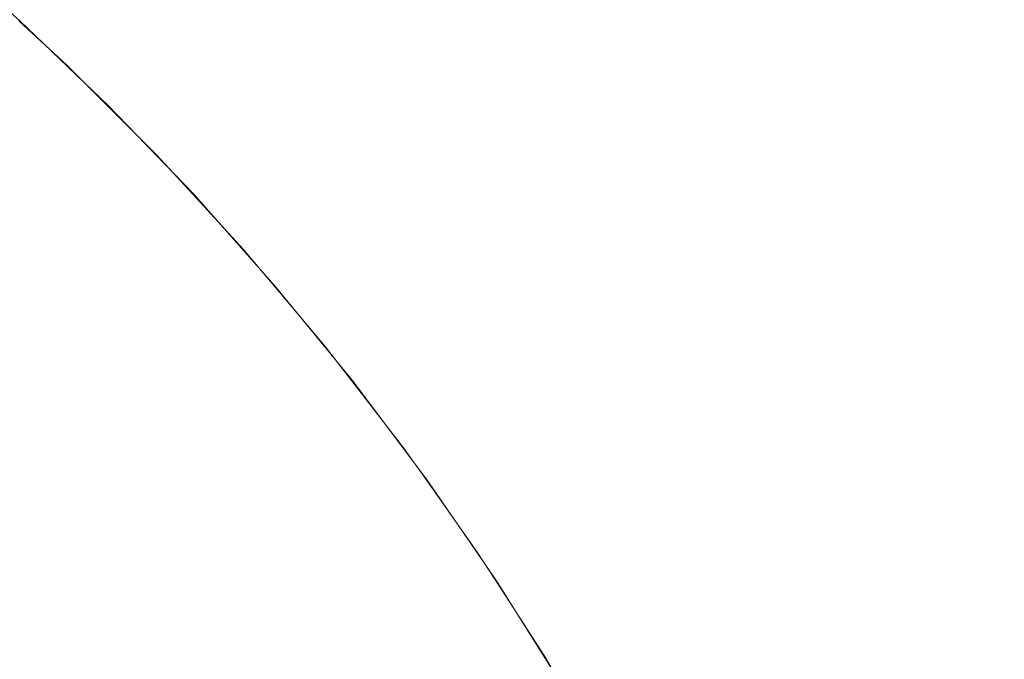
# Model space of a CAD drawing. Header units: centimetres. Extents: x -26 to 27.3, y -25.3 to -23.5.
# Tile 95 of 200: x -8.123 to -8.0903, y -23.5075 to -23.4862. Entities that reach past the tile are written whole.
import ezdxf

# ---------------------------------------------------------------- set-up
doc = ezdxf.new("R2010")
doc.units = ezdxf.units.CM
doc.header["$LTSCALE"] = 2.54
doc.layers.add('Lucido design-1', color=7, linetype='Continuous')

# ---------------------------------------------------------------- blocks, each defined once
blk = doc.blocks.new('Gruppo-4-1')
at = {"color": 7, "linetype": 'Continuous', "lineweight": 9}
for points, invisible_edges in [([(-8.126077, -23.483529, -349.782667), (-8.125955, -23.483529, -349.776919), (-8.122895, -23.486228, -349.777049), (-8.123014, -23.486228, -349.782667)], 7), ([(-8.125955, -23.483529, -349.776919), (-8.125589, -23.483529, -349.771181), (-8.122537, -23.486228, -349.771441), (-8.122895, -23.486228, -349.777049)], 15), ([(-8.125589, -23.483529, -349.771181), (-8.12498, -23.483529, -349.765465), (-8.121942, -23.486228, -349.765854), (-8.122537, -23.486228, -349.771441)], 15), ([(-8.12498, -23.483529, -349.765465), (-8.124129, -23.483529, -349.759779), (-8.12111, -23.486228, -349.760297), (-8.121942, -23.486228, -349.765854)], 15), ([(-8.124129, -23.483529, -349.759779), (-8.123038, -23.483529, -349.754134), (-8.120043, -23.486228, -349.75478), (-8.12111, -23.486228, -349.760297)], 15), ([(-8.123038, -23.483529, -349.754134), (-8.121707, -23.483529, -349.748541), (-8.118743, -23.486228, -349.749313), (-8.120043, -23.486228, -349.75478)], 15), ([(-8.121707, -23.483529, -349.748541), (-8.120141, -23.483529, -349.74301), (-8.117212, -23.486228, -349.743907), (-8.118743, -23.486228, -349.749313)], 15), ([(-8.120141, -23.483529, -349.74301), (-8.118341, -23.483529, -349.737549), (-8.115453, -23.486228, -349.73857), (-8.117212, -23.486228, -349.743907)], 15), ([(-8.118341, -23.483529, -349.737549), (-8.116311, -23.483529, -349.732171), (-8.113469, -23.486228, -349.733313), (-8.115453, -23.486228, -349.73857)], 15), ([(-8.116311, -23.483529, -349.732171), (-8.114055, -23.483529, -349.726883), (-8.111264, -23.486228, -349.728145), (-8.113469, -23.486228, -349.733313)], 15), ([(-8.114055, -23.483529, -349.726883), (-8.111576, -23.483529, -349.721695), (-8.108841, -23.486228, -349.723075), (-8.111264, -23.486228, -349.728145)], 15), ([(-8.111576, -23.483529, -349.721695), (-8.10888, -23.483529, -349.716618), (-8.106205, -23.486228, -349.718112), (-8.108841, -23.486228, -349.723075)], 15), ([(-8.10888, -23.483529, -349.716618), (-8.10597, -23.483529, -349.71166), (-8.103361, -23.486228, -349.713266), (-8.106205, -23.486228, -349.718112)], 15), ([(-8.10597, -23.483529, -349.71166), (-8.102852, -23.483529, -349.706829), (-8.100314, -23.486228, -349.708545), (-8.103361, -23.486228, -349.713266)], 15), ([(-8.102852, -23.483529, -349.706829), (-8.099533, -23.483529, -349.702135), (-8.09707, -23.486228, -349.703957), (-8.100314, -23.486228, -349.708545)], 15), ([(-8.099533, -23.483529, -349.702135), (-8.096017, -23.483529, -349.697587), (-8.093633, -23.486228, -349.699511), (-8.09707, -23.486228, -349.703957)], 15), ([(-8.096017, -23.483529, -349.697587), (-8.092311, -23.483529, -349.693191), (-8.090011, -23.486228, -349.695215), (-8.093633, -23.486228, -349.699511)], 15), ([(-8.092311, -23.483529, -349.693191), (-8.088422, -23.483529, -349.688957), (-8.08621, -23.486228, -349.691077), (-8.090011, -23.486228, -349.695215)], 15), ([(-8.124642, -23.484892, -349.987027), (-8.121519, -23.487761, -349.987027), (-8.121703, -23.487953, -349.991159), (-8.124818, -23.485092, -349.991159)], 15), ([(-8.123029, -23.486245, -349.982667), (-8.121453, -23.487692, -349.982667), (-8.121519, -23.487761, -349.987027), (-8.124642, -23.484892, -349.987027)], 14), ([(-8.124818, -23.485092, -349.991159), (-8.121703, -23.487953, -349.991159), (-8.122005, -23.488268, -349.995273), (-8.125107, -23.48542, -349.995273)], 15), ([(-8.125107, -23.48542, -349.995273), (-8.122005, -23.488268, -349.995273), (-8.122424, -23.488706, -349.999363), (-8.125507, -23.485874, -349.999363)], 15), ([(-8.125507, -23.485874, -349.999363), (-8.122424, -23.488706, -349.999363), (-8.12296, -23.489264, -350.00342), (-8.126018, -23.486455, -350.00342)], 15), ([(27.209353, -23.489063, -349.31207), (27.209353, -23.486161, -349.315108), (-25.890647, -23.486161, -349.315108), (-25.890647, -23.489063, -349.31207)], 10), ([(-8.121453, -23.487692, -349.982667), (-8.123029, -23.486245, -349.982667), (-8.123014, -23.486228, -349.782667)], 10), ([(-8.123014, -23.486228, -349.782667), (-8.120066, -23.489048, -349.782667), (-8.121453, -23.487692, -349.982667)], 10), ([(-8.123014, -23.486228, -349.782667), (-8.122895, -23.486228, -349.777049), (-8.119949, -23.489048, -349.777174), (-8.120066, -23.489048, -349.782667)], 7), ([(-8.122895, -23.486228, -349.777049), (-8.122537, -23.486228, -349.771441), (-8.1196, -23.489048, -349.771691), (-8.119949, -23.489048, -349.777174)], 15), ([(-8.122537, -23.486228, -349.771441), (-8.121942, -23.486228, -349.765854), (-8.119018, -23.489048, -349.766228), (-8.1196, -23.489048, -349.771691)], 15), ([(-8.121942, -23.486228, -349.765854), (-8.12111, -23.486228, -349.760297), (-8.118204, -23.489048, -349.760795), (-8.119018, -23.489048, -349.766228)], 15), ([(-8.12111, -23.486228, -349.760297), (-8.120043, -23.486228, -349.75478), (-8.117161, -23.489048, -349.755401), (-8.118204, -23.489048, -349.760795)], 15), ([(-8.120043, -23.486228, -349.75478), (-8.118743, -23.486228, -349.749313), (-8.11589, -23.489048, -349.750056), (-8.117161, -23.489048, -349.755401)], 15), ([(-8.118743, -23.486228, -349.749313), (-8.117212, -23.486228, -349.743907), (-8.114393, -23.489048, -349.74477), (-8.11589, -23.489048, -349.750056)], 15), ([(-8.117212, -23.486228, -349.743907), (-8.115453, -23.486228, -349.73857), (-8.112673, -23.489048, -349.739552), (-8.114393, -23.489048, -349.74477)], 15), ([(-8.115453, -23.486228, -349.73857), (-8.113469, -23.486228, -349.733313), (-8.110733, -23.489048, -349.734412), (-8.112673, -23.489048, -349.739552)], 15), ([(-8.113469, -23.486228, -349.733313), (-8.111264, -23.486228, -349.728145), (-8.108577, -23.489048, -349.729359), (-8.110733, -23.489048, -349.734412)], 15), ([(-8.111264, -23.486228, -349.728145), (-8.108841, -23.486228, -349.723075), (-8.106209, -23.489048, -349.724402), (-8.108577, -23.489048, -349.729359)], 15), ([(-8.108841, -23.486228, -349.723075), (-8.106205, -23.486228, -349.718112), (-8.103632, -23.489048, -349.71955), (-8.106209, -23.489048, -349.724402)], 15), ([(-8.106205, -23.486228, -349.718112), (-8.103361, -23.486228, -349.713266), (-8.100851, -23.489048, -349.714811), (-8.103632, -23.489048, -349.71955)], 15), ([(-8.103361, -23.486228, -349.713266), (-8.100314, -23.486228, -349.708545), (-8.097872, -23.489048, -349.710195), (-8.100851, -23.489048, -349.714811)], 15), ([(-8.100314, -23.486228, -349.708545), (-8.09707, -23.486228, -349.703957), (-8.0947, -23.489048, -349.70571), (-8.097872, -23.489048, -349.710195)], 15), ([(-8.09707, -23.486228, -349.703957), (-8.093633, -23.486228, -349.699511), (-8.09134, -23.489048, -349.701363), (-8.0947, -23.489048, -349.70571)], 15), ([(-8.093633, -23.486228, -349.699511), (-8.090011, -23.486228, -349.695215), (-8.087798, -23.489048, -349.697163), (-8.09134, -23.489048, -349.701363)], 15), ([(-8.126018, -23.486455, -350.00342), (-8.12296, -23.489264, -350.00342), (-8.12361, -23.489943, -350.007438), (-8.126639, -23.48716, -350.007438)], 15), ([(-8.121703, -23.487953, -349.991159), (-8.118712, -23.490944, -349.991159), (-8.119027, -23.491246, -349.995273), (-8.122005, -23.488268, -349.995273)], 15), ([(-8.121519, -23.487761, -349.987027), (-8.11852, -23.49076, -349.987027), (-8.118712, -23.490944, -349.991159), (-8.121703, -23.487953, -349.991159)], 15), ([(-8.121519, -23.487761, -349.987027), (-8.121453, -23.487692, -349.982667), (-8.120082, -23.489064, -349.982667)], 9), ([(-8.120082, -23.489064, -349.982667), (-8.118451, -23.490694, -349.982667), (-8.11852, -23.49076, -349.987027), (-8.121519, -23.487761, -349.987027)], 14), ([(-8.120066, -23.489048, -349.782667), (-8.120082, -23.489064, -349.982667), (-8.121453, -23.487692, -349.982667)], 9), ([(-8.122005, -23.488268, -349.995273), (-8.119027, -23.491246, -349.995273), (-8.119465, -23.491665, -349.999363), (-8.122424, -23.488706, -349.999363)], 15), ([(-8.122424, -23.488706, -349.999363), (-8.119465, -23.491665, -349.999363), (-8.120023, -23.492201, -350.00342), (-8.12296, -23.489264, -350.00342)], 15), ([(-25.890647, -23.489063, -349.31207), (-25.890647, -23.48918, -349.311958), (27.209353, -23.48918, -349.311958), (27.209353, -23.489063, -349.31207)], 10), ([(27.209353, -23.492106, -349.309144), (27.209353, -23.48918, -349.311958), (-25.890647, -23.48918, -349.311958), (-25.890647, -23.492106, -349.309144)], 10), ([(-8.12296, -23.489264, -350.00342), (-8.120023, -23.492201, -350.00342), (-8.120702, -23.492851, -350.007438), (-8.12361, -23.489943, -350.007438)], 15), ([(-8.118451, -23.490694, -349.982667), (-8.120082, -23.489064, -349.982667), (-8.120066, -23.489048, -349.782667)], 10), ([(-8.120066, -23.489048, -349.782667), (-8.117238, -23.491983, -349.782667), (-8.118451, -23.490694, -349.982667)], 10), ([(-8.120066, -23.489048, -349.782667), (-8.119949, -23.489048, -349.777174), (-8.117124, -23.491983, -349.777294), (-8.117238, -23.491983, -349.782667)], 7), ([(-8.119949, -23.489048, -349.777174), (-8.1196, -23.489048, -349.771691), (-8.116782, -23.491983, -349.771931), (-8.117124, -23.491983, -349.777294)], 15), ([(-8.1196, -23.489048, -349.771691), (-8.119018, -23.489048, -349.766228), (-8.116213, -23.491983, -349.766587), (-8.116782, -23.491983, -349.771931)], 15), ([(-8.119018, -23.489048, -349.766228), (-8.118204, -23.489048, -349.760795), (-8.115417, -23.491983, -349.761273), (-8.116213, -23.491983, -349.766587)], 15), ([(-8.118204, -23.489048, -349.760795), (-8.117161, -23.489048, -349.755401), (-8.114397, -23.491983, -349.755997), (-8.115417, -23.491983, -349.761273)], 15), ([(-8.117161, -23.489048, -349.755401), (-8.11589, -23.489048, -349.750056), (-8.113153, -23.491983, -349.750768), (-8.114397, -23.491983, -349.755997)], 15), ([(-8.11589, -23.489048, -349.750056), (-8.114393, -23.489048, -349.74477), (-8.111689, -23.491983, -349.745598), (-8.113153, -23.491983, -349.750768)], 15), ([(-8.114393, -23.489048, -349.74477), (-8.112673, -23.489048, -349.739552), (-8.110007, -23.491983, -349.740494), (-8.111689, -23.491983, -349.745598)], 15), ([(-8.112673, -23.489048, -349.739552), (-8.110733, -23.489048, -349.734412), (-8.10811, -23.491983, -349.735466), (-8.110007, -23.491983, -349.740494)], 15), ([(-8.110733, -23.489048, -349.734412), (-8.108577, -23.489048, -349.729359), (-8.106, -23.491983, -349.730524), (-8.10811, -23.491983, -349.735466)], 15), ([(-8.108577, -23.489048, -349.729359), (-8.106209, -23.489048, -349.724402), (-8.103684, -23.491983, -349.725675), (-8.106, -23.491983, -349.730524)], 15), ([(-8.106209, -23.489048, -349.724402), (-8.103632, -23.489048, -349.71955), (-8.101163, -23.491983, -349.720929), (-8.103684, -23.491983, -349.725675)], 15), ([(-8.103632, -23.489048, -349.71955), (-8.100851, -23.489048, -349.714811), (-8.098443, -23.491983, -349.716294), (-8.101163, -23.491983, -349.720929)], 15), ([(-8.100851, -23.489048, -349.714811), (-8.097872, -23.489048, -349.710195), (-8.095529, -23.491983, -349.711779), (-8.098443, -23.491983, -349.716294)], 15), ([(-8.097872, -23.489048, -349.710195), (-8.0947, -23.489048, -349.70571), (-8.092426, -23.491983, -349.707391), (-8.095529, -23.491983, -349.711779)], 15), ([(-8.0947, -23.489048, -349.70571), (-8.09134, -23.489048, -349.701363), (-8.089139, -23.491983, -349.70314), (-8.092426, -23.491983, -349.707391)], 15), ([(-8.09134, -23.489048, -349.701363), (-8.087798, -23.489048, -349.697163), (-8.085675, -23.491983, -349.699031), (-8.089139, -23.491983, -349.70314)], 15), ([(-8.12361, -23.489943, -350.007438), (-8.120702, -23.492851, -350.007438), (-8.121498, -23.493614, -350.011411), (-8.124373, -23.490739, -350.011411)], 15), ([(-8.124373, -23.490739, -350.011411), (-8.121498, -23.493614, -350.011411), (-8.122412, -23.49449, -350.015332), (-8.125249, -23.491653, -350.015332)], 15), ([(-8.118712, -23.490944, -349.991159), (-8.115851, -23.494059, -349.991159), (-8.116179, -23.494348, -349.995273), (-8.119027, -23.491246, -349.995273)], 15), ([(-8.11852, -23.49076, -349.987027), (-8.115651, -23.493883, -349.987027), (-8.115851, -23.494059, -349.991159), (-8.118712, -23.490944, -349.991159)], 15), ([(-8.11852, -23.49076, -349.987027), (-8.118451, -23.490694, -349.982667), (-8.117254, -23.491997, -349.982667)], 9), ([(-8.117254, -23.491997, -349.982667), (-8.11558, -23.493821, -349.982667), (-8.115651, -23.493883, -349.987027), (-8.11852, -23.49076, -349.987027)], 14), ([(-8.117238, -23.491983, -349.782667), (-8.117254, -23.491997, -349.982667), (-8.118451, -23.490694, -349.982667)], 9), ([(-8.119027, -23.491246, -349.995273), (-8.116179, -23.494348, -349.995273), (-8.116633, -23.494748, -349.999363), (-8.119465, -23.491665, -349.999363)], 15), ([(-8.125249, -23.491653, -350.015332), (-8.122412, -23.49449, -350.015332), (-8.12344, -23.495475, -350.019194), (-8.126234, -23.492681, -350.019194)], 15), ([(-8.119465, -23.491665, -349.999363), (-8.116633, -23.494748, -349.999363), (-8.117214, -23.495259, -350.00342), (-8.120023, -23.492201, -350.00342)], 15), ([(-25.890647, -23.492106, -349.309144), (-25.890647, -23.492333, -349.308943), (27.209353, -23.492333, -349.308943), (27.209353, -23.492106, -349.309144)], 10), ([(-8.120023, -23.492201, -350.00342), (-8.117214, -23.495259, -350.00342), (-8.117919, -23.49588, -350.007438), (-8.120702, -23.492851, -350.007438)], 15), ([(-8.11558, -23.493821, -349.982667), (-8.117254, -23.491997, -349.982667), (-8.117238, -23.491983, -349.782667)], 10), ([(-8.117238, -23.491983, -349.782667), (-8.114535, -23.495027, -349.782667), (-8.11558, -23.493821, -349.982667)], 10), ([(-8.117238, -23.491983, -349.782667), (-8.117124, -23.491983, -349.777294), (-8.114423, -23.495027, -349.777409), (-8.114535, -23.495027, -349.782667)], 7), ([(-8.117124, -23.491983, -349.777294), (-8.116782, -23.491983, -349.771931), (-8.114088, -23.495027, -349.77216), (-8.114423, -23.495027, -349.777409)], 15), ([(-8.116782, -23.491983, -349.771931), (-8.116213, -23.491983, -349.766587), (-8.113531, -23.495027, -349.766931), (-8.114088, -23.495027, -349.77216)], 15), ([(-8.116213, -23.491983, -349.766587), (-8.115417, -23.491983, -349.761273), (-8.112753, -23.495027, -349.76173), (-8.113531, -23.495027, -349.766931)], 15), ([(-8.115417, -23.491983, -349.761273), (-8.114397, -23.491983, -349.755997), (-8.111754, -23.495027, -349.756566), (-8.112753, -23.495027, -349.76173)], 15), ([(-8.114397, -23.491983, -349.755997), (-8.113153, -23.491983, -349.750768), (-8.110537, -23.495027, -349.75145), (-8.111754, -23.495027, -349.756566)], 15), ([(-8.113153, -23.491983, -349.750768), (-8.111689, -23.491983, -349.745598), (-8.109104, -23.495027, -349.746389), (-8.110537, -23.495027, -349.75145)], 15), ([(-8.111689, -23.491983, -349.745598), (-8.110007, -23.491983, -349.740494), (-8.107458, -23.495027, -349.741395), (-8.109104, -23.495027, -349.746389)], 15), ([(-8.110007, -23.491983, -349.740494), (-8.10811, -23.491983, -349.735466), (-8.105601, -23.495027, -349.736474), (-8.107458, -23.495027, -349.741395)], 15), ([(-8.10811, -23.491983, -349.735466), (-8.106, -23.491983, -349.730524), (-8.103537, -23.495027, -349.731637), (-8.105601, -23.495027, -349.736474)], 15), ([(-8.106, -23.491983, -349.730524), (-8.103684, -23.491983, -349.725675), (-8.10127, -23.495027, -349.726892), (-8.103537, -23.495027, -349.731637)], 15), ([(-8.103684, -23.491983, -349.725675), (-8.101163, -23.491983, -349.720929), (-8.098803, -23.495027, -349.722247), (-8.10127, -23.495027, -349.726892)], 15), ([(-8.101163, -23.491983, -349.720929), (-8.098443, -23.491983, -349.716294), (-8.096141, -23.495027, -349.717711), (-8.098803, -23.495027, -349.722247)], 15), ([(-8.098443, -23.491983, -349.716294), (-8.095529, -23.491983, -349.711779), (-8.093289, -23.495027, -349.713293), (-8.096141, -23.495027, -349.717711)], 15), ([(-8.095529, -23.491983, -349.711779), (-8.092426, -23.491983, -349.707391), (-8.090252, -23.495027, -349.708999), (-8.093289, -23.495027, -349.713293)], 15), ([(-8.092426, -23.491983, -349.707391), (-8.089139, -23.491983, -349.70314), (-8.087036, -23.495027, -349.704838), (-8.090252, -23.495027, -349.708999)], 15), ([(27.209353, -23.495274, -349.306345), (27.209353, -23.492333, -349.308943), (-25.890647, -23.492333, -349.308943), (-25.890647, -23.495274, -349.306345)], 10), ([(-8.120702, -23.492851, -350.007438), (-8.117919, -23.49588, -350.007438), (-8.118748, -23.496609, -350.011411), (-8.121498, -23.493614, -350.011411)], 15), ([(-8.121498, -23.493614, -350.011411), (-8.118748, -23.496609, -350.011411), (-8.119698, -23.497445, -350.015332), (-8.122412, -23.49449, -350.015332)], 15), ([(-8.115651, -23.493883, -349.987027), (-8.112917, -23.497126, -349.987027), (-8.113124, -23.497293, -349.991159), (-8.115851, -23.494059, -349.991159)], 15), ([(-8.115651, -23.493883, -349.987027), (-8.11558, -23.493821, -349.982667), (-8.114551, -23.495041, -349.982667)], 9), ([(-8.114551, -23.495041, -349.982667), (-8.112843, -23.497066, -349.982667), (-8.112917, -23.497126, -349.987027), (-8.115651, -23.493883, -349.987027)], 14), ([(-8.114535, -23.495027, -349.782667), (-8.114551, -23.495041, -349.982667), (-8.11558, -23.493821, -349.982667)], 9), ([(-8.115851, -23.494059, -349.991159), (-8.113124, -23.497293, -349.991159), (-8.113464, -23.497567, -349.995273), (-8.116179, -23.494348, -349.995273)], 15), ([(-8.122412, -23.49449, -350.015332), (-8.119698, -23.497445, -350.015332), (-8.120767, -23.498386, -350.019194), (-8.12344, -23.495475, -350.019194)], 15), ([(-8.116179, -23.494348, -349.995273), (-8.113464, -23.497567, -349.995273), (-8.113935, -23.497948, -349.999363), (-8.116633, -23.494748, -349.999363)], 15), ([(-8.116633, -23.494748, -349.999363), (-8.113935, -23.497948, -349.999363), (-8.114537, -23.498434, -350.00342), (-8.117214, -23.495259, -350.00342)], 15), ([(-8.112843, -23.497066, -349.982667), (-8.114551, -23.495041, -349.982667), (-8.114535, -23.495027, -349.782667)], 10), ([(-8.114535, -23.495027, -349.782667), (-8.11196, -23.498176, -349.782667), (-8.112843, -23.497066, -349.982667)], 10), ([(-8.114535, -23.495027, -349.782667), (-8.114423, -23.495027, -349.777409), (-8.111851, -23.498176, -349.777518), (-8.11196, -23.498176, -349.782667)], 7), ([(-8.114423, -23.495027, -349.777409), (-8.114088, -23.495027, -349.77216), (-8.111523, -23.498176, -349.772379), (-8.111851, -23.498176, -349.777518)], 15), ([(-8.114088, -23.495027, -349.77216), (-8.113531, -23.495027, -349.766931), (-8.110977, -23.498176, -349.767258), (-8.111523, -23.498176, -349.772379)], 15), ([(-8.113531, -23.495027, -349.766931), (-8.112753, -23.495027, -349.76173), (-8.110215, -23.498176, -349.762165), (-8.110977, -23.498176, -349.767258)], 15), ([(-8.112753, -23.495027, -349.76173), (-8.111754, -23.495027, -349.756566), (-8.109237, -23.498176, -349.757109), (-8.110215, -23.498176, -349.762165)], 15), ([(-8.111754, -23.495027, -349.756566), (-8.110537, -23.495027, -349.75145), (-8.108046, -23.498176, -349.752098), (-8.109237, -23.498176, -349.757109)], 15), ([(-8.110537, -23.495027, -349.75145), (-8.109104, -23.495027, -349.746389), (-8.106643, -23.498176, -349.747143), (-8.108046, -23.498176, -349.752098)], 15), ([(-8.109104, -23.495027, -349.746389), (-8.107458, -23.495027, -349.741395), (-8.10503, -23.498176, -349.742252), (-8.106643, -23.498176, -349.747143)], 15), ([(-8.107458, -23.495027, -349.741395), (-8.105601, -23.495027, -349.736474), (-8.103212, -23.498176, -349.737434), (-8.10503, -23.498176, -349.742252)], 15), ([(-8.105601, -23.495027, -349.736474), (-8.103537, -23.495027, -349.731637), (-8.101191, -23.498176, -349.732698), (-8.103212, -23.498176, -349.737434)], 15), ([(-8.103537, -23.495027, -349.731637), (-8.10127, -23.495027, -349.726892), (-8.098971, -23.498176, -349.728051), (-8.101191, -23.498176, -349.732698)], 15), ([(-8.10127, -23.495027, -349.726892), (-8.098803, -23.495027, -349.722247), (-8.096555, -23.498176, -349.723503), (-8.098971, -23.498176, -349.728051)], 15), ([(-8.098803, -23.495027, -349.722247), (-8.096141, -23.495027, -349.717711), (-8.093949, -23.498176, -349.719061), (-8.096555, -23.498176, -349.723503)], 15), ([(-8.096141, -23.495027, -349.717711), (-8.093289, -23.495027, -349.713293), (-8.091156, -23.498176, -349.714734), (-8.093949, -23.498176, -349.719061)], 15), ([(-8.093289, -23.495027, -349.713293), (-8.090252, -23.495027, -349.708999), (-8.088182, -23.498176, -349.71053), (-8.091156, -23.498176, -349.714734)], 15), ([(-25.890647, -23.495274, -349.306345), (-25.890647, -23.495614, -349.306069), (27.209353, -23.495614, -349.306069), (27.209353, -23.495274, -349.306345)], 10), ([(-8.12344, -23.495475, -350.019194), (-8.120767, -23.498386, -350.019194), (-8.121953, -23.49943, -350.02299), (-8.124581, -23.496569, -350.02299)], 15), ([(-8.117214, -23.495259, -350.00342), (-8.114537, -23.498434, -350.00342), (-8.115268, -23.499024, -350.007438), (-8.117919, -23.49588, -350.007438)], 15), ([(27.209353, -23.498543, -349.303693), (27.209353, -23.495614, -349.306069), (-25.890647, -23.495614, -349.306069), (-25.890647, -23.498543, -349.303693)], 10), ([(-8.117919, -23.49588, -350.007438), (-8.115268, -23.499024, -350.007438), (-8.116127, -23.499717, -350.011411), (-8.118748, -23.496609, -350.011411)], 15), ([(-8.124581, -23.496569, -350.02299), (-8.121953, -23.49943, -350.02299), (-8.123255, -23.500575, -350.026716), (-8.125833, -23.497769, -350.026716)], 15), ([(-8.118748, -23.496609, -350.011411), (-8.116127, -23.499717, -350.011411), (-8.117111, -23.500512, -350.015332), (-8.119698, -23.497445, -350.015332)], 15), ([(-8.112917, -23.497126, -349.987027), (-8.110324, -23.500481, -349.987027), (-8.110538, -23.500639, -349.991159), (-8.113124, -23.497293, -349.991159)], 15), ([(-8.112917, -23.497126, -349.987027), (-8.112843, -23.497066, -349.982667), (-8.111976, -23.498188, -349.982667)], 9), ([(-8.111976, -23.498188, -349.982667), (-8.110247, -23.500425, -349.982667), (-8.110324, -23.500481, -349.987027), (-8.112917, -23.497126, -349.987027)], 14), ([(-8.11196, -23.498176, -349.782667), (-8.111976, -23.498188, -349.982667), (-8.112843, -23.497066, -349.982667)], 9), ([(-8.119698, -23.497445, -350.015332), (-8.117111, -23.500512, -350.015332), (-8.11822, -23.501407, -350.019194), (-8.120767, -23.498386, -350.019194)], 15), ([(-8.113124, -23.497293, -349.991159), (-8.110538, -23.500639, -349.991159), (-8.110889, -23.500899, -349.995273), (-8.113464, -23.497567, -349.995273)], 15), ([(-8.113464, -23.497567, -349.995273), (-8.110889, -23.500899, -349.995273), (-8.111376, -23.501259, -349.999363), (-8.113935, -23.497948, -349.999363)], 15), ([(-8.113935, -23.497948, -349.999363), (-8.111376, -23.501259, -349.999363), (-8.111998, -23.501719, -350.00342), (-8.114537, -23.498434, -350.00342)], 15), ([(-8.120767, -23.498386, -350.019194), (-8.11822, -23.501407, -350.019194), (-8.119449, -23.5024, -350.02299), (-8.121953, -23.49943, -350.02299)], 15), ([(-8.114537, -23.498434, -350.00342), (-8.111998, -23.501719, -350.00342), (-8.112753, -23.502278, -350.007438), (-8.115268, -23.499024, -350.007438)], 15), ([(-8.110247, -23.500425, -349.982667), (-8.111976, -23.498188, -349.982667), (-8.11196, -23.498176, -349.782667)], 10), ([(-8.11196, -23.498176, -349.782667), (-8.109483, -23.501472, -349.782667), (-8.110247, -23.500425, -349.982667)], 10), ([(-8.11196, -23.498176, -349.782667), (-8.111851, -23.498176, -349.777518), (-8.109376, -23.501472, -349.777623), (-8.109483, -23.501472, -349.782667)], 7), ([(-8.111851, -23.498176, -349.777518), (-8.111523, -23.498176, -349.772379), (-8.109055, -23.501472, -349.772589), (-8.109376, -23.501472, -349.777623)], 15), ([(-8.111523, -23.498176, -349.772379), (-8.110977, -23.498176, -349.767258), (-8.10852, -23.501472, -349.767572), (-8.109055, -23.501472, -349.772589)], 15), ([(-8.110977, -23.498176, -349.767258), (-8.110215, -23.498176, -349.762165), (-8.107773, -23.501472, -349.762583), (-8.10852, -23.501472, -349.767572)], 15), ([(-8.110215, -23.498176, -349.762165), (-8.109237, -23.498176, -349.757109), (-8.106816, -23.501472, -349.75763), (-8.107773, -23.501472, -349.762583)], 15), ([(-8.109237, -23.498176, -349.757109), (-8.108046, -23.498176, -349.752098), (-8.105648, -23.501472, -349.752723), (-8.106816, -23.501472, -349.75763)], 15), ([(-8.108046, -23.498176, -349.752098), (-8.106643, -23.498176, -349.747143), (-8.104274, -23.501472, -349.747869), (-8.105648, -23.501472, -349.752723)], 15), ([(-8.106643, -23.498176, -349.747143), (-8.10503, -23.498176, -349.742252), (-8.102695, -23.501472, -349.743078), (-8.104274, -23.501472, -349.747869)], 15), ([(-8.10503, -23.498176, -349.742252), (-8.103212, -23.498176, -349.737434), (-8.100913, -23.501472, -349.738358), (-8.102695, -23.501472, -349.743078)], 15), ([(-8.103212, -23.498176, -349.737434), (-8.101191, -23.498176, -349.732698), (-8.098934, -23.501472, -349.733718), (-8.100913, -23.501472, -349.738358)], 15), ([(-8.101191, -23.498176, -349.732698), (-8.098971, -23.498176, -349.728051), (-8.096759, -23.501472, -349.729166), (-8.098934, -23.501472, -349.733718)], 15), ([(-8.098971, -23.498176, -349.728051), (-8.096555, -23.498176, -349.723503), (-8.094392, -23.501472, -349.724711), (-8.096759, -23.501472, -349.729166)], 15), ([(-8.096555, -23.498176, -349.723503), (-8.093949, -23.498176, -349.719061), (-8.091839, -23.501472, -349.72036), (-8.094392, -23.501472, -349.724711)], 15), ([(-8.093949, -23.498176, -349.719061), (-8.091156, -23.498176, -349.714734), (-8.089104, -23.501472, -349.716122), (-8.091839, -23.501472, -349.72036)], 15), ([(-8.091156, -23.498176, -349.714734), (-8.088182, -23.498176, -349.71053), (-8.086191, -23.501472, -349.712003), (-8.089104, -23.501472, -349.716122)], 15), ([(-25.890647, -23.498543, -349.303693), (-25.890647, -23.499015, -349.303335), (27.209353, -23.499015, -349.303335), (27.209353, -23.498543, -349.303693)], 10), ([(27.209353, -23.500338, -349.302331), (27.209353, -23.499015, -349.303335), (-25.890647, -23.499015, -349.303335), (-25.890647, -23.500338, -349.302331)], 10), ([(-8.115268, -23.499024, -350.007438), (-8.112753, -23.502278, -350.007438), (-8.11364, -23.502934, -350.011411), (-8.116127, -23.499717, -350.011411)], 15), ([(-8.121953, -23.49943, -350.02299), (-8.119449, -23.5024, -350.02299), (-8.120798, -23.503489, -350.026716), (-8.123255, -23.500575, -350.026716)], 15), ([(-8.116127, -23.499717, -350.011411), (-8.11364, -23.502934, -350.011411), (-8.114658, -23.503687, -350.015332), (-8.117111, -23.500512, -350.015332)], 15), ([(-25.890647, -23.500338, -349.302331), (-25.890647, -23.502542, -349.300768), (27.209353, -23.502542, -349.300768), (27.209353, -23.500338, -349.302331)], 10), ([(-8.110324, -23.500481, -349.987027), (-8.110247, -23.500425, -349.982667), (-8.109498, -23.501484, -349.982667)], 9), ([(-8.109483, -23.501472, -349.782667), (-8.109498, -23.501484, -349.982667), (-8.110247, -23.500425, -349.982667)], 9), ([(-8.123255, -23.500575, -350.026716), (-8.120798, -23.503489, -350.026716), (-8.122264, -23.504672, -350.030363), (-8.124669, -23.50182, -350.030363)], 15), ([(-8.117111, -23.500512, -350.015332), (-8.114658, -23.503687, -350.015332), (-8.115803, -23.504534, -350.019194), (-8.11822, -23.501407, -350.019194)], 15), ([(-8.110538, -23.500639, -349.991159), (-8.108095, -23.504093, -349.991159), (-8.108457, -23.504337, -349.995273), (-8.110889, -23.500899, -349.995273)], 15), ([(-8.110324, -23.500481, -349.987027), (-8.107875, -23.503944, -349.987027), (-8.108095, -23.504093, -349.991159), (-8.110538, -23.500639, -349.991159)], 15), ([(-8.109498, -23.501484, -349.982667), (-8.107796, -23.503891, -349.982667), (-8.107875, -23.503944, -349.987027), (-8.110324, -23.500481, -349.987027)], 14), ([(-8.110889, -23.500899, -349.995273), (-8.108457, -23.504337, -349.995273), (-8.108959, -23.504677, -349.999363), (-8.111376, -23.501259, -349.999363)], 15), ([(-8.11822, -23.501407, -350.019194), (-8.115803, -23.504534, -350.019194), (-8.117074, -23.505473, -350.02299), (-8.119449, -23.5024, -350.02299)], 15), ([(-8.111376, -23.501259, -349.999363), (-8.108959, -23.504677, -349.999363), (-8.1096, -23.50511, -350.00342), (-8.111998, -23.501719, -350.00342)], 15), ([(-8.111998, -23.501719, -350.00342), (-8.1096, -23.50511, -350.00342), (-8.110378, -23.505636, -350.007438), (-8.112753, -23.502278, -350.007438)], 15), ([(-8.107796, -23.503891, -349.982667), (-8.109498, -23.501484, -349.982667), (-8.109483, -23.501472, -349.782667)], 10), ([(-8.109483, -23.501472, -349.782667), (-8.107179, -23.504814, -349.782667), (-8.107796, -23.503891, -349.982667)], 10), ([(-8.109483, -23.501472, -349.782667), (-8.109376, -23.501472, -349.777623), (-8.107074, -23.504814, -349.777721), (-8.107179, -23.504814, -349.782667)], 7), ([(-8.109376, -23.501472, -349.777623), (-8.109055, -23.501472, -349.772589), (-8.106759, -23.504814, -349.772784), (-8.107074, -23.504814, -349.777721)], 15), ([(-8.109055, -23.501472, -349.772589), (-8.10852, -23.501472, -349.767572), (-8.106235, -23.504814, -349.767865), (-8.106759, -23.504814, -349.772784)], 15), ([(-8.10852, -23.501472, -349.767572), (-8.107773, -23.501472, -349.762583), (-8.105503, -23.504814, -349.762973), (-8.106235, -23.504814, -349.767865)], 15), ([(-8.107773, -23.501472, -349.762583), (-8.106816, -23.501472, -349.75763), (-8.104564, -23.504814, -349.758116), (-8.105503, -23.504814, -349.762973)], 15), ([(-8.106816, -23.501472, -349.75763), (-8.105648, -23.501472, -349.752723), (-8.103419, -23.504814, -349.753303), (-8.104564, -23.504814, -349.758116)], 15), ([(-8.105648, -23.501472, -349.752723), (-8.104274, -23.501472, -349.747869), (-8.102071, -23.504814, -349.748543), (-8.103419, -23.504814, -349.753303)], 15), ([(-8.104274, -23.501472, -349.747869), (-8.102695, -23.501472, -349.743078), (-8.100523, -23.504814, -349.743845), (-8.102071, -23.504814, -349.748543)], 15), ([(-8.102695, -23.501472, -349.743078), (-8.100913, -23.501472, -349.738358), (-8.098776, -23.504814, -349.739217), (-8.100523, -23.504814, -349.743845)], 15), ([(-8.100913, -23.501472, -349.738358), (-8.098934, -23.501472, -349.733718), (-8.096834, -23.504814, -349.734667), (-8.098776, -23.504814, -349.739217)], 15), ([(-8.098934, -23.501472, -349.733718), (-8.096759, -23.501472, -349.729166), (-8.094702, -23.504814, -349.730203), (-8.096834, -23.504814, -349.734667)], 15), ([(-8.096759, -23.501472, -349.729166), (-8.094392, -23.501472, -349.724711), (-8.092381, -23.504814, -349.725834), (-8.094702, -23.504814, -349.730203)], 15), ([(-8.094392, -23.501472, -349.724711), (-8.091839, -23.501472, -349.72036), (-8.089878, -23.504814, -349.721568), (-8.092381, -23.504814, -349.725834)], 15), ([(-8.091839, -23.501472, -349.72036), (-8.089104, -23.501472, -349.716122), (-8.087195, -23.504814, -349.717412), (-8.089878, -23.504814, -349.721568)], 15), ([(-8.124669, -23.50182, -350.030363), (-8.122264, -23.504672, -350.030363), (-8.123843, -23.505948, -350.033928), (-8.126193, -23.503161, -350.033928)], 15), ([(-8.119449, -23.5024, -350.02299), (-8.117074, -23.505473, -350.02299), (-8.118468, -23.506504, -350.026716), (-8.120798, -23.503489, -350.026716)], 15), ([(-8.112753, -23.502278, -350.007438), (-8.110378, -23.505636, -350.007438), (-8.111293, -23.506254, -350.011411), (-8.11364, -23.502934, -350.011411)], 15), ([(27.209353, -23.503796, -349.29988), (27.209353, -23.502542, -349.300768), (-25.890647, -23.502542, -349.300768), (-25.890647, -23.503796, -349.29988)], 10), ([(-8.11364, -23.502934, -350.011411), (-8.111293, -23.506254, -350.011411), (-8.112341, -23.506962, -350.015332), (-8.114658, -23.503687, -350.015332)], 15), ([(-8.120798, -23.503489, -350.026716), (-8.118468, -23.506504, -350.026716), (-8.119982, -23.507624, -350.030363), (-8.122264, -23.504672, -350.030363)], 15), ([(-8.114658, -23.503687, -350.015332), (-8.112341, -23.506962, -350.015332), (-8.113521, -23.50776, -350.019194), (-8.115803, -23.504534, -350.019194)], 15), ([(-25.890647, -23.503796, -349.29988), (-25.890647, -23.506169, -349.298344), (27.209353, -23.506169, -349.298344), (27.209353, -23.503796, -349.29988)], 10), ([(-8.107875, -23.503944, -349.987027), (-8.105575, -23.507507, -349.987027), (-8.105802, -23.507647, -349.991159), (-8.108095, -23.504093, -349.991159)], 15), ([(-8.107875, -23.503944, -349.987027), (-8.107796, -23.503891, -349.982667), (-8.107194, -23.504824, -349.982667)], 9), ([(-8.107194, -23.504824, -349.982667), (-8.105494, -23.507457, -349.982667), (-8.105575, -23.507507, -349.987027), (-8.107875, -23.503944, -349.987027)], 14), ([(-8.107179, -23.504814, -349.782667), (-8.107194, -23.504824, -349.982667), (-8.107796, -23.503891, -349.982667)], 9), ([(-8.108457, -23.504337, -349.995273), (-8.106173, -23.507876, -349.995273), (-8.106689, -23.508193, -349.999363), (-8.108959, -23.504677, -349.999363)], 15), ([(-8.108095, -23.504093, -349.991159), (-8.105802, -23.507647, -349.991159), (-8.106173, -23.507876, -349.995273), (-8.108457, -23.504337, -349.995273)], 15), ([(-8.122264, -23.504672, -350.030363), (-8.119982, -23.507624, -350.030363), (-8.121614, -23.508832, -350.033928), (-8.123843, -23.505948, -350.033928)], 15), ([(-8.115803, -23.504534, -350.019194), (-8.113521, -23.50776, -350.019194), (-8.11483, -23.508645, -350.02299), (-8.117074, -23.505473, -350.02299)], 15), ([(-8.108959, -23.504677, -349.999363), (-8.106689, -23.508193, -349.999363), (-8.107348, -23.508599, -350.00342), (-8.1096, -23.50511, -350.00342)], 15), ([(-8.105494, -23.507457, -349.982667), (-8.107194, -23.504824, -349.982667), (-8.107179, -23.504814, -349.782667)], 10), ([(-8.105494, -23.507457, -349.982667), (-8.107179, -23.504814, -349.782667), (-8.105015, -23.508243, -349.782667)], 9), ([(-8.107179, -23.504814, -349.782667), (-8.107074, -23.504814, -349.777721), (-8.104912, -23.508243, -349.777813), (-8.105015, -23.508243, -349.782667)], 7), ([(-8.107074, -23.504814, -349.777721), (-8.106759, -23.504814, -349.772784), (-8.104603, -23.508243, -349.772968), (-8.104912, -23.508243, -349.777813)], 15), ([(-8.106759, -23.504814, -349.772784), (-8.106235, -23.504814, -349.767865), (-8.104089, -23.508243, -349.76814), (-8.104603, -23.508243, -349.772968)], 15), ([(-8.106235, -23.504814, -349.767865), (-8.105503, -23.504814, -349.762973), (-8.10337, -23.508243, -349.763338), (-8.104089, -23.508243, -349.76814)], 15), ([(-8.105503, -23.504814, -349.762973), (-8.104564, -23.504814, -349.758116), (-8.102448, -23.508243, -349.758572), (-8.10337, -23.508243, -349.763338)], 15), ([(-8.104564, -23.504814, -349.758116), (-8.103419, -23.504814, -349.753303), (-8.101325, -23.508243, -349.753848), (-8.102448, -23.508243, -349.758572)], 15), ([(-8.103419, -23.504814, -349.753303), (-8.102071, -23.504814, -349.748543), (-8.100002, -23.508243, -349.749177), (-8.101325, -23.508243, -349.753848)], 15), ([(-8.102071, -23.504814, -349.748543), (-8.100523, -23.504814, -349.743845), (-8.098482, -23.508243, -349.744566), (-8.100002, -23.508243, -349.749177)], 15), ([(-8.100523, -23.504814, -349.743845), (-8.098776, -23.504814, -349.739217), (-8.096768, -23.508243, -349.740024), (-8.098482, -23.508243, -349.744566)], 15), ([(-8.098776, -23.504814, -349.739217), (-8.096834, -23.504814, -349.734667), (-8.094862, -23.508243, -349.735558), (-8.096768, -23.508243, -349.740024)], 15), ([(-8.096834, -23.504814, -349.734667), (-8.094702, -23.504814, -349.730203), (-8.092769, -23.508243, -349.731178), (-8.094862, -23.508243, -349.735558)], 15), ([(-8.094702, -23.504814, -349.730203), (-8.092381, -23.504814, -349.725834), (-8.090492, -23.508243, -349.72689), (-8.092769, -23.508243, -349.731178)], 15), ([(-8.092381, -23.504814, -349.725834), (-8.089878, -23.504814, -349.721568), (-8.088035, -23.508243, -349.722703), (-8.090492, -23.508243, -349.72689)], 15), ([(-8.1096, -23.50511, -350.00342), (-8.107348, -23.508599, -350.00342), (-8.108148, -23.509091, -350.007438), (-8.110378, -23.505636, -350.007438)], 15), ([(-8.117074, -23.505473, -350.02299), (-8.11483, -23.508645, -350.02299), (-8.116267, -23.509616, -350.026716), (-8.118468, -23.506504, -350.026716)], 15), ([(-8.110378, -23.505636, -350.007438), (-8.108148, -23.509091, -350.007438), (-8.109088, -23.50967, -350.011411), (-8.111293, -23.506254, -350.011411)], 15), ([(-8.123843, -23.505948, -350.033928), (-8.121614, -23.508832, -350.033928), (-8.123361, -23.510123, -350.037403), (-8.125533, -23.507312, -350.037403)], 15), ([(27.209353, -23.507359, -349.297574), (27.209353, -23.506169, -349.298344), (-25.890647, -23.506169, -349.298344), (-25.890647, -23.507359, -349.297574)], 10), ([(-8.111293, -23.506254, -350.011411), (-8.109088, -23.50967, -350.011411), (-8.110165, -23.510333, -350.015332), (-8.112341, -23.506962, -350.015332)], 15), ([(-8.118468, -23.506504, -350.026716), (-8.116267, -23.509616, -350.026716), (-8.117828, -23.510671, -350.030363), (-8.119982, -23.507624, -350.030363)], 15), ([(-8.112341, -23.506962, -350.015332), (-8.110165, -23.510333, -350.015332), (-8.111378, -23.51108, -350.019194), (-8.113521, -23.50776, -350.019194)], 15), ([(-25.890647, -23.507359, -349.297574), (-25.890647, -23.509898, -349.296081), (27.209353, -23.509898, -349.296081), (27.209353, -23.507359, -349.297574)], 10), ([(-8.105015, -23.508243, -349.782667), (-8.105028, -23.508251, -349.982667), (-8.105494, -23.507457, -349.982667)], 9)]:
    blk.add_3dface(points, dxfattribs=dict(at, invisible_edges=invisible_edges))

msp = doc.modelspace()

# ---------------------------------------------------------------- block references
at = {"layer": 'Lucido design-1', "color": 7}
msp.add_blockref('Gruppo-4-1', (0, 0), dxfattribs=at)

doc.saveas('drawing.dxf')
